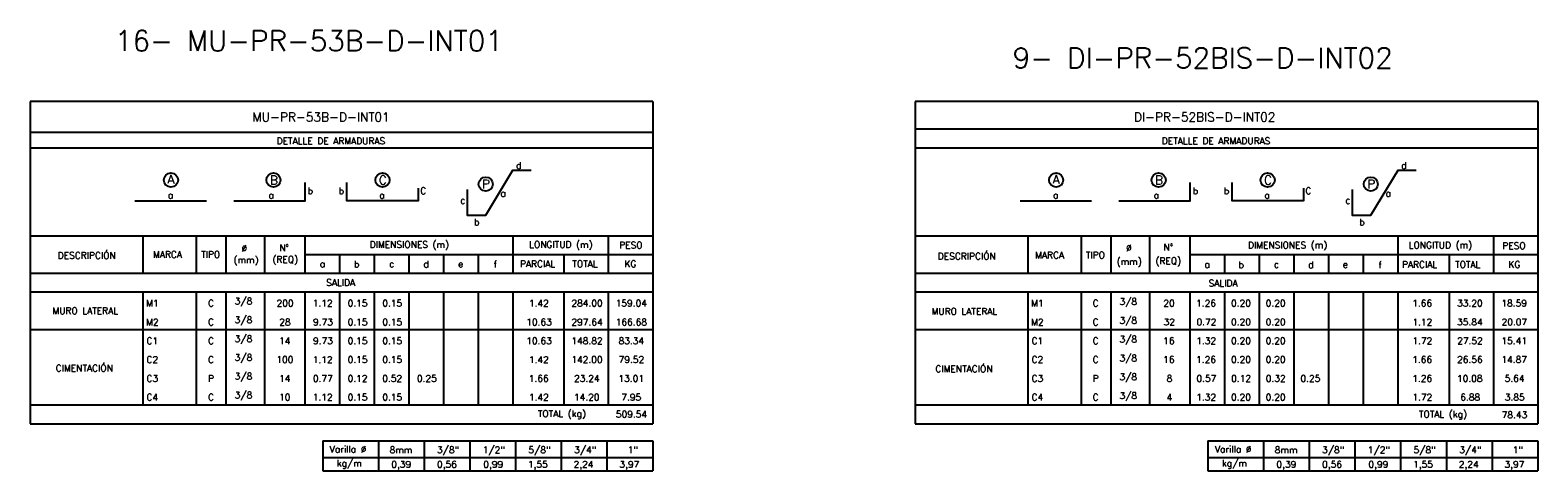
# Model space of a CAD drawing. Header units: metres. Extents: x -260 to 410, y 23 to 160.
# Tile 12 of 15: x 168 to 230, y 63 to 81. Entities that reach past the tile are written whole.
import ezdxf
from ezdxf.enums import TextEntityAlignment as Align

# ---------------------------------------------------------------- set-up
doc = ezdxf.new("R2010")
doc.units = ezdxf.units.M
for name, color, linetype in [('XREF-SE-CUADROS DE DESPIECE - HUAURA_PQT4$0$21', 3, 'Continuous'), ('XREF-SE-CUADROS DE DESPIECE - HUAURA_PQT4$0$21C', 3, 'Continuous'), ('XREF-SE-CUADROS DE DESPIECE - HUAURA_PQT4$0$23', 2, 'Continuous'), ('XREF-SE-CUADROS DE DESPIECE - HUAURA_PQT4$0$S-ANNO-TEXT', 7, 'Continuous'), ('XREF-SE-CUADROS DE DESPIECE - HUAURA_PQT4$0$S-LNWK-0006', 1, 'Continuous')]:
    doc.layers.add(name, color=color, linetype=linetype)
doc.styles.add('XREF-SE-CUADROS DE DESPIECE - HUAURA_PQT4$0$ROMANS-SP', font='romans.shx', dxfattribs={"width": 0.7})
doc.styles.add('XREF-SE-CUADROS DE DESPIECE - HUAURA_PQT4$0$TEGEPSA 100', font='romans.shx')

# ---------------------------------------------------------------- blocks, each defined once
blk = doc.blocks.new('XREF-SE-CUADROS DE DESPIECE - HUAURA_PQT4$0$ARM')
at = {"layer": 'XREF-SE-CUADROS DE DESPIECE - HUAURA_PQT4$0$21C'}
for centre in [(4.163, -1.297), (8.339, -1.297), (12.78, -1.297), (16.983, -1.462)]:
    blk.add_circle(centre, 0.288, dxfattribs=at)
at = {"layer": 'XREF-SE-CUADROS DE DESPIECE - HUAURA_PQT4$0$S-LNWK-0006'}
blk.add_line((2.697, -2.15), (5.606, -2.15), dxfattribs=at)
at = {"layer": 'XREF-SE-CUADROS DE DESPIECE - HUAURA_PQT4$0$S-LNWK-0006', "flags": 128}
blk.add_lwpolyline([(18.832, -0.906), (18.079, -0.906), (16.973, -2.743), (16.237, -2.744), (16.237, -1.676)], dxfattribs=at)
at = {"layer": 'XREF-SE-CUADROS DE DESPIECE - HUAURA_PQT4$0$S-LNWK-0006'}
blk.add_lwpolyline([(6.719, -2.15), (9.628, -2.15), (9.628, -1.399)], dxfattribs=at)
blk.add_lwpolyline([(14.238, -1.626), (14.238, -2.136, -0.414214), (14.225, -2.15), (11.329, -2.15), (11.329, -1.399)], format="xyb", dxfattribs=at)
at = {"layer": 'XREF-SE-CUADROS DE DESPIECE - HUAURA_PQT4$0$S-ANNO-TEXT', "style": 'XREF-SE-CUADROS DE DESPIECE - HUAURA_PQT4$0$TEGEPSA 100'}
for s, p in [('d', (18.44, -0.838)), ('b', (9.95, -1.871)), ('b', (11.214, -1.871)), ('C', (14.56, -1.871)), ('c', (16.154, -2.26)), ('b', (16.73, -3.145))]:
    blk.add_text(s, height=0.27, dxfattribs=at).set_placement(p, align=Align.RIGHT)
for s, height, p in [('A', 0.362, (4.164, -1.443)), ('B', 0.362, (8.353, -1.479)), ('C', 0.362, (12.794, -1.479)), ('a', 0.27, (4.146, -2.047)), ('P', 0.362, (16.997, -1.644)), ('a', 0.27, (17.694, -1.974)), ('a', 0.27, (8.246, -2.05)), ('a', 0.27, (12.758, -2.05))]:
    blk.add_text(s, height=height, dxfattribs=at).set_placement(p, align=Align.CENTER)
blk = doc.blocks.new('XREF-SE-CUADROS DE DESPIECE - HUAURA_PQT4')
at = {"layer": 'XREF-SE-CUADROS DE DESPIECE - HUAURA_PQT4$0$21'}
for p, q in [((172.934, 72.91), (172.934, 71.379)), ((175.1, 72.91), (175.1, 71.379)), ((176.313, 72.91), (176.313, 71.379)), ((177.883, 72.91), (177.883, 71.379)), ((179.532, 72.91), (179.532, 71.379)), ((187.999, 72.91), (187.999, 71.379)), ((191.894, 72.91), (191.894, 71.379)), ((208.99, 72.91), (208.99, 71.379)), ((211.156, 72.91), (211.156, 71.379)), ((212.369, 72.91), (212.369, 71.379)), ((213.939, 72.91), (213.939, 71.379)), ((215.588, 72.91), (215.588, 71.379)), ((224.055, 72.91), (224.055, 71.379)), ((227.95, 72.91), (227.95, 71.379)), ((179.532, 72.14), (193.703, 72.14)), ((180.943, 72.14), (180.943, 71.379)), ((182.355, 72.14), (182.355, 71.379)), ((183.766, 72.14), (183.766, 71.379)), ((185.177, 72.14), (185.177, 71.379)), ((186.588, 72.14), (186.588, 71.379)), ((190.086, 72.14), (190.086, 71.379)), ((215.588, 72.14), (229.759, 72.14)), ((216.999, 72.14), (216.999, 71.379)), ((218.411, 72.14), (218.411, 71.379)), ((219.822, 72.14), (219.822, 71.379)), ((221.233, 72.14), (221.233, 71.379)), ((222.644, 72.14), (222.644, 71.379)), ((226.142, 72.14), (226.142, 71.379)), ((168.344, 71.379), (193.703, 71.379)), ((204.4, 71.379), (229.759, 71.379)), ((168.344, 70.617), (193.703, 70.617)), ((172.934, 70.617), (172.934, 66.02)), ((175.1, 70.617), (175.1, 66.02)), ((176.313, 70.617), (176.313, 66.02)), ((177.883, 70.617), (177.883, 66.02)), ((179.532, 70.617), (179.532, 66.02)), ((180.943, 70.617), (180.943, 66.02)), ((182.355, 70.617), (182.355, 66.02)), ((183.766, 70.617), (183.766, 66.02)), ((185.177, 70.617), (185.177, 66.02)), ((186.588, 70.617), (186.588, 66.02)), ((187.999, 70.617), (187.999, 66.02)), ((190.086, 70.617), (190.086, 66.02)), ((191.894, 70.617), (191.894, 66.02)), ((204.4, 70.617), (229.759, 70.617)), ((208.99, 70.617), (208.99, 66.02)), ((211.156, 70.617), (211.156, 66.02)), ((212.369, 70.617), (212.369, 66.02)), ((213.939, 70.617), (213.939, 66.02)), ((215.588, 70.617), (215.588, 66.02)), ((216.999, 70.617), (216.999, 66.02)), ((218.411, 70.617), (218.411, 66.02)), ((219.822, 70.617), (219.822, 66.02)), ((221.233, 70.617), (221.233, 66.02)), ((222.644, 70.617), (222.644, 66.02)), ((224.055, 70.617), (224.055, 66.02)), ((226.142, 70.617), (226.142, 66.02)), ((227.95, 70.617), (227.95, 66.02)), ((168.344, 69.084), (193.703, 69.084)), ((204.4, 69.084), (229.759, 69.084)), ((168.344, 66.02), (172.934, 66.02)), ((172.934, 66.02), (193.703, 66.02)), ((204.4, 66.02), (208.99, 66.02)), ((208.99, 66.02), (229.759, 66.02)), ((182.527, 64.556), (182.527, 63.328)), ((184.39, 64.556), (184.39, 63.328)), ((186.252, 64.556), (186.252, 63.328)), ((188.115, 64.556), (188.115, 63.328)), ((189.978, 64.556), (189.978, 63.328)), ((191.84, 64.556), (191.84, 63.328)), ((218.583, 64.556), (218.583, 63.328)), ((220.446, 64.556), (220.446, 63.328)), ((222.308, 64.556), (222.308, 63.328)), ((224.171, 64.556), (224.171, 63.328)), ((226.034, 64.556), (226.034, 63.328)), ((227.896, 64.556), (227.896, 63.328)), ((180.262, 63.868), (193.703, 63.868)), ((216.318, 63.868), (229.759, 63.868))]:
    blk.add_line(p, q, dxfattribs=at)
at = {"layer": 'XREF-SE-CUADROS DE DESPIECE - HUAURA_PQT4$0$23'}
for p, q in [((168.344, 78.38), (168.344, 65.246)), ((193.703, 78.38), (193.703, 65.246)), ((204.4, 78.38), (204.4, 65.246)), ((229.759, 78.38), (229.759, 65.246)), ((168.344, 72.91), (193.703, 72.91)), ((204.4, 72.91), (229.759, 72.91)), ((168.344, 65.246), (193.703, 65.246)), ((204.4, 65.246), (229.759, 65.246)), ((180.262, 64.556), (180.262, 63.328)), ((180.262, 64.556), (193.703, 64.556)), ((180.262, 64.556), (180.262, 63.328)), ((193.703, 64.556), (193.703, 63.328)), ((216.318, 64.556), (216.318, 63.328)), ((216.318, 64.556), (229.759, 64.556)), ((216.318, 64.556), (216.318, 63.328)), ((229.759, 64.556), (229.759, 63.328)), ((180.262, 63.328), (193.703, 63.328)), ((216.318, 63.328), (229.759, 63.328))]:
    blk.add_line(p, q, dxfattribs=at)
for points in [[(193.703, 78.38), (168.344, 78.38)], [(229.759, 78.38), (204.4, 78.38)], [(193.703, 77.11), (168.344, 77.11)], [(229.759, 77.244), (204.4, 77.244)], [(193.703, 76.474), (168.344, 76.474)], [(229.759, 76.474), (204.4, 76.474)]]:
    blk.add_lwpolyline(points, dxfattribs=at)
for p in [(169.916, 76.474), (205.972, 76.474)]:
    blk.add_blockref('XREF-SE-CUADROS DE DESPIECE - HUAURA_PQT4$0$ARM', p)
at = {"style": 'XREF-SE-CUADROS DE DESPIECE - HUAURA_PQT4$0$TEGEPSA 100'}
for s, p in [('Ø', (176.956, 72.259)), ('N°', (178.491, 72.282)), ('DIMENSIONES (m)', (182.176, 72.413)), ('LONGITUD (m)', (188.67, 72.413)), ('PESO', (192.339, 72.391)), ('Ø', (212.987, 72.28)), ('N°', (214.509, 72.307)), ('DIMENSIONES (m)', (217.95, 72.394)), ('LONGITUD (m)', (224.499, 72.394)), ('PESO', (228.313, 72.367)), ('DESCRIPCIÓN', (169.469, 71.971)), ('MARCA', (173.346, 72.01)), ('TIPO', (175.307, 72.01)), ('(mm)', (176.629, 71.785)), ('(REQ)', (178.216, 71.808)), ('b', (181.531, 71.617)), ('d', (184.365, 71.617)), ('f', (187.223, 71.615)), ('PARCIAL', (188.299, 71.625)), ('TOTAL', (190.43, 71.625)), ('KG', (192.552, 71.625)), ('DESCRIPCIÓN', (205.317, 71.94)), ('MARCA', (209.283, 71.986)), ('TIPO', (211.346, 71.986)), ('(mm)', (212.602, 71.721)), ('(REQ)', (214.185, 71.748)), ('b', (217.566, 71.591)), ('d', (220.403, 71.592)), ('f', (223.266, 71.589)), ('PARCIAL', (224.223, 71.601)), ('TOTAL', (226.387, 71.601)), ('KG', (228.564, 71.601)), ('a', (180.142, 71.626)), ('c', (182.968, 71.626)), ('e', (185.777, 71.626)), ('a', (216.181, 71.603)), ('c', (219.007, 71.603)), ('e', (221.814, 71.603)), ('M1', (173.067, 70.021)), ('C', (175.589, 70.023)), (' 3/8', (176.489, 70.11)), ('200', (178.38, 70.023)), ('1.12', (179.854, 70.021)), ('0.15', (181.277, 70.023)), ('0.15', (182.688, 70.023)), ('1.42', (188.659, 70.021)), ('284.00', (190.393, 70.023)), ('159.04', (192.194, 70.023)), ('M1', (209.117, 70.021)), ('C', (211.624, 70.023)), (' 3/8', (212.533, 70.088)), ('20', (214.504, 70.024)), ('1.26', (215.839, 70.024)), ('0.20', (217.261, 70.024)), ('0.20', (218.672, 70.024)), ('1.66', (224.643, 70.024)), ('33.20', (226.471, 70.024)), ('18.59', (228.275, 70.024)), ('MURO LATERAL', (169.252, 69.716)), ('M2', (173.067, 69.255)), ('C', (175.589, 69.257)), (' 3/8', (176.489, 69.344)), ('28', (178.489, 69.257)), ('9.73', (179.865, 69.257)), ('0.15', (181.277, 69.257)), ('0.15', (182.688, 69.257)), ('10.63', (188.552, 69.257)), ('297.64', (190.392, 69.257)), ('166.68', (192.197, 69.257)), ('MURO LATERAL', (205.062, 69.692)), ('M2', (209.117, 69.255)), ('C', (211.624, 69.257)), (' 3/8', (212.533, 69.322)), ('32', (214.511, 69.258)), ('0.72', (215.855, 69.258)), ('0.20', (217.261, 69.258)), ('0.20', (218.672, 69.258)), ('1.12', (224.647, 69.256)), ('35.84', (226.47, 69.258)), ('20.07', (228.282, 69.258)), (' 3/8', (176.489, 68.578)), (' 3/8', (212.533, 68.556)), ('C1', (173.083, 68.491)), ('C', (175.589, 68.491)), ('14', (178.48, 68.488)), ('9.73', (179.865, 68.491)), ('0.15', (181.277, 68.491)), ('0.15', (182.688, 68.491)), ('10.63', (188.552, 68.491)), ('148.82', (190.391, 68.491)), ('83.34', (192.311, 68.491)), ('C1', (209.135, 68.491)), ('C', (211.624, 68.491)), ('16', (214.498, 68.492)), ('1.32', (215.843, 68.492)), ('0.20', (217.261, 68.492)), ('0.20', (218.672, 68.492)), ('1.72', (224.647, 68.489)), ('27.52', (226.475, 68.492)), ('15.41', (228.276, 68.492)), ('CIMENTACIÓN', (169.385, 67.379)), ('C2', (173.083, 67.724)), ('C', (175.589, 67.724)), (' 3/8', (176.489, 67.812)), ('100', (178.373, 67.725)), ('1.12', (179.854, 67.723)), ('0.15', (181.277, 67.725)), ('0.15', (182.688, 67.725)), ('1.42', (188.659, 67.723)), ('142.00', (190.387, 67.725)), ('79.52', (192.315, 67.725)), ('CIMENTACIÓN', (205.218, 67.348)), ('C2', (209.135, 67.725)), ('C', (211.624, 67.725)), (' 3/8', (212.533, 67.79)), ('16', (214.498, 67.726)), ('1.26', (215.839, 67.726)), ('0.20', (217.261, 67.726)), ('0.20', (218.672, 67.726)), ('1.66', (224.643, 67.726)), ('26.56', (226.471, 67.726)), ('14.87', (228.274, 67.726)), ('C3', (173.083, 66.959)), ('P', (175.588, 66.956)), (' 3/8', (176.489, 67.046)), ('14', (178.48, 66.956)), ('0.77', (179.863, 66.959)), ('0.12', (181.276, 66.959)), ('0.52', (182.687, 66.959)), ('0.25', (184.099, 66.959)), ('1.66', (188.656, 66.959)), ('23.24', (190.5, 66.959)), ('13.01', (192.307, 66.959)), ('C3', (209.135, 66.96)), ('P', (211.623, 66.956)), (' 3/8', (212.533, 67.024)), ('8', (214.637, 66.96)), ('0.57', (215.853, 66.96)), ('0.12', (217.266, 66.96)), ('0.32', (218.677, 66.96)), ('0.25', (220.089, 66.96)), ('1.26', (224.643, 66.96)), ('10.08', (226.464, 66.96)), ('5.64', (228.406, 66.96)), ('C4', (173.083, 66.192)), ('C', (175.589, 66.192)), (' 3/8', (176.489, 66.279)), ('10', (178.481, 66.193)), ('1.12', (179.854, 66.191)), ('0.15', (181.277, 66.193)), ('0.15', (182.688, 66.193)), ('1.42', (188.659, 66.191)), ('14.20', (190.495, 66.193)), ('7.95', (192.424, 66.193)), ('C4', (209.135, 66.193)), ('C', (211.624, 66.193)), (' 3/8', (212.533, 66.257)), ('4', (214.638, 66.19)), ('1.32', (215.843, 66.193)), ('0.20', (217.261, 66.193)), ('0.20', (218.672, 66.193)), ('1.72', (224.647, 66.191)), ('6.88', (226.599, 66.193)), ('3.85', (228.413, 66.193))]:
    blk.add_text(s, height=0.27, dxfattribs=at).set_placement(p)
at = {"layer": 'Defpoints', "style": 'XREF-SE-CUADROS DE DESPIECE - HUAURA_PQT4$0$ROMANS-SP'}
for s, p in [('16- MU-PR-53B-D-INT01', (171.797, 80.436)), ('9- DI-PR-52BIS-D-INT02', (208.365, 79.735))]:
    blk.add_text(s, height=0.83433, dxfattribs=at).set_placement(p)
at = {"layer": 'XREF-SE-CUADROS DE DESPIECE - HUAURA_PQT4$0$23', "style": 'XREF-SE-CUADROS DE DESPIECE - HUAURA_PQT4$0$TEGEPSA 100'}
for s, p in [('SALIDA', (180.402, 70.863)), ('SALIDA', (216.348, 70.839)), ('TOTAL (kg)', (189.025, 65.523)), ('509.54', (192.202, 65.498)), ('TOTAL (kg)', (224.917, 65.504)), ('78.43', (228.287, 65.474))]:
    blk.add_text(s, height=0.27, dxfattribs=at).set_placement(p)
at = {"layer": 'XREF-SE-CUADROS DE DESPIECE - HUAURA_PQT4$0$S-ANNO-TEXT', "color": 4, "style": 'XREF-SE-CUADROS DE DESPIECE - HUAURA_PQT4$0$TEGEPSA 100'}
for s, p in [('MU-PR-53B-D-INT01', (177.398, 77.564)), ('DI-PR-52BIS-D-INT02', (213.308, 77.564))]:
    blk.add_text(s, height=0.36233, dxfattribs=at).set_placement(p)
at = {"layer": 'XREF-SE-CUADROS DE DESPIECE - HUAURA_PQT4$0$S-ANNO-TEXT', "style": 'XREF-SE-CUADROS DE DESPIECE - HUAURA_PQT4$0$TEGEPSA 100'}
for s, height, p in [('DETALLE DE ARMADURAS', 0.27006, (178.385, 76.635)), ('DETALLE DE ARMADURAS', 0.27006, (214.442, 76.635)), ('Varilla %%C', 0.27, (180.546, 64.073)), ('8mm', 0.27, (182.986, 64.047)), ('3/8"', 0.27, (184.915, 64.047)), ('1/2"', 0.27, (186.777, 64.047)), ('5/8"', 0.27, (188.64, 64.047)), ('3/4"', 0.27, (190.503, 64.047)), ('1"', 0.27, (192.682, 64.047)), ('Varilla %%C', 0.27, (216.602, 64.073)), ('8mm', 0.27, (219.042, 64.047)), ('3/8"', 0.27, (220.971, 64.047)), ('1/2"', 0.27, (222.833, 64.047)), ('5/8"', 0.27, (224.696, 64.047)), ('3/4"', 0.27, (226.559, 64.047)), ('1"', 0.27, (228.738, 64.047)), ('kg/m', 0.27, (180.833, 63.503)), ('0,39', 0.27, (183.053, 63.458)), ('0,56', 0.27, (184.916, 63.458)), ('0,99', 0.27, (186.801, 63.458)), ('1,55', 0.27, (188.619, 63.458)), ('2,24', 0.27, (190.481, 63.458)), ('3,97', 0.27, (192.344, 63.458)), ('kg/m', 0.27, (216.889, 63.503)), ('0,39', 0.27, (219.109, 63.458)), ('0,56', 0.27, (220.972, 63.458)), ('0,99', 0.27, (222.857, 63.458)), ('1,55', 0.27, (224.675, 63.458)), ('2,24', 0.27, (226.538, 63.458)), ('3,97', 0.27, (228.4, 63.458))]:
    blk.add_text(s, height=height, dxfattribs=at).set_placement(p)

msp = doc.modelspace()

# ---------------------------------------------------------------- block references
msp.add_blockref('XREF-SE-CUADROS DE DESPIECE - HUAURA_PQT4', (0, 0))

doc.saveas('drawing.dxf')
